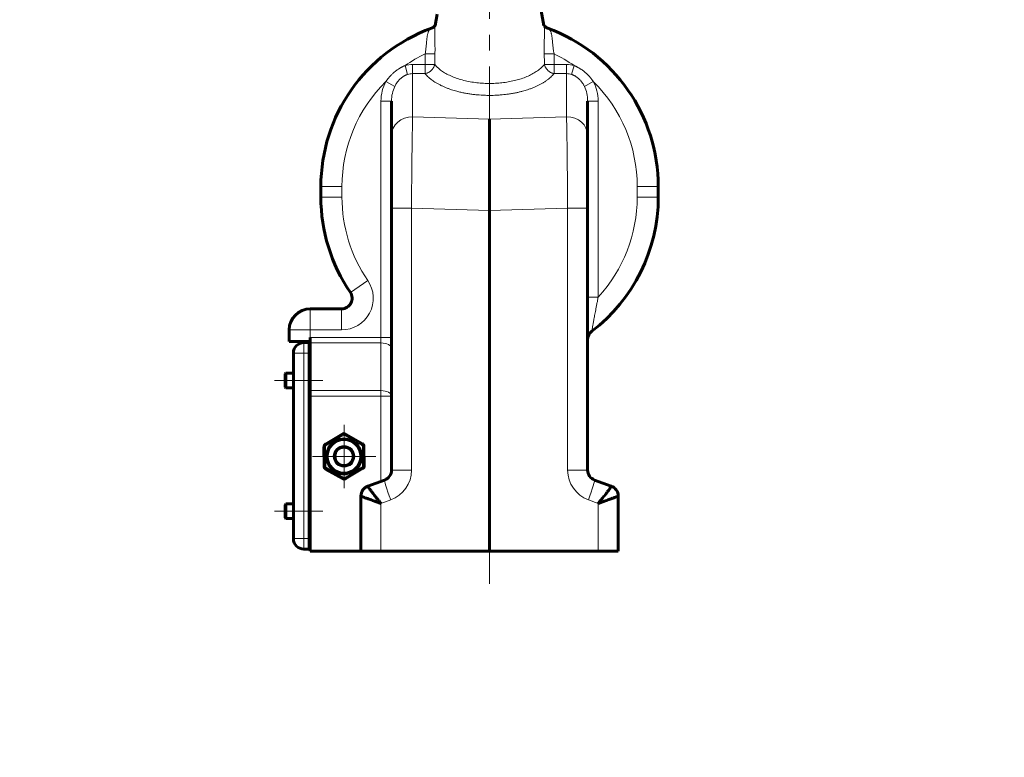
# Model space of a CAD drawing. Header units: millimetres. Extents: x 24 to 263, y -59 to 283.
# Tile 7 of 10: x 29 to 122, y 152 to 222. Entities that reach past the tile are written whole.
import ezdxf

# ---------------------------------------------------------------- set-up
doc = ezdxf.new("R2010")
doc.units = ezdxf.units.MM
for name, pattern in [('K5LT_AXLED', [19.5, 15, -1.5, 1.5, -1.5]), ('K5LT_BASIC', [0]), ('K5LT_THIN', [0])]:
    doc.linetypes.add(name, pattern=pattern)
doc.layers.add('Системный слой', color=7, linetype='Continuous')

# ---------------------------------------------------------------- blocks, each defined once
blk = doc.blocks.new('U6')
at = {"layer": 'Системный слой', "color": 30, "linetype": 'K5LT_AXLED', "lineweight": 18, "true_color": 0xff8000}
for q in [(59.567, 183.987), (56.567, 180.987), (62.567, 180.987), (59.567, 177.987)]:
    blk.add_line((59.567, 180.987), q, dxfattribs=at)

msp = doc.modelspace()

# ---------------------------------------------------------------- linework, layer by layer
at = {"layer": 'Системный слой', "color": 30, "linetype": 'K5LT_AXLED', "lineweight": 18, "true_color": 0xff8000}
for p, q in [((73.3673, 183.4873), (73.3673, 246.7853)), ((52.9558, 188.1873), (57.5668, 188.1873)), ((73.3673, 168.8825), (73.3673, 183.4873)), ((52.9558, 175.7873), (57.5668, 175.7873))]:
    msp.add_line(p, q, dxfattribs=at)
at = {"layer": 'Системный слой', "color": 5, "linetype": 'K5LT_BASIC', "lineweight": 60, "true_color": 0x0000ff}
for p, q in [((77.655, 226.6208), (78.526, 221.8665)), ((68.4026, 222.9257), (68.2085, 221.8665)), ((64.0673, 211.4652), (64.0673, 214.7005)), ((82.6673, 211.4652), (82.6673, 214.7005)), ((73.3673, 212.9764), (73.3673, 204.3003)), ((64.0673, 211.4652), (64.0673, 204.5244)), ((82.6673, 211.4652), (82.6673, 204.5244)), ((57.3673, 205.5873), (57.3673, 206.5873)), ((89.3673, 205.5873), (89.3673, 206.5873)), ((64.0673, 204.5244), (64.0673, 179.6875)), ((82.6673, 204.5244), (82.6673, 179.6875)), ((73.3673, 171.9873), (73.3673, 204.3003)), ((82.6673, 196.1052), (82.6673, 192.0629)), ((59.3373, 194.9873), (56.3673, 194.9873)), ((54.3673, 191.8873), (54.3673, 192.9873)), ((56.3673, 191.8873), (54.3673, 191.8873)), ((56.2673, 191.7873), (55.7673, 191.7873)), ((56.2673, 190.7873), (56.2673, 191.7873)), ((56.3673, 192.2643), (56.3673, 191.8873)), ((56.3673, 191.7498), (56.3673, 191.8873)), ((56.3673, 191.7498), (56.3673, 187.2248)), ((64.0673, 192.2643), (64.0673, 191.2353)), ((54.7673, 173.1873), (54.7673, 190.7873)), ((56.2673, 173.1873), (56.2673, 190.7873)), ((54.0473, 188.8873), (53.9673, 188.8073)), ((53.9673, 188.8073), (53.9673, 187.5673)), ((54.0473, 188.8873), (54.7673, 188.8873)), ((54.0473, 188.8873), (54.0473, 187.4873)), ((56.3673, 188.5873), (56.2673, 188.5873)), ((56.3673, 187.7873), (56.2673, 187.7873)), ((54.0473, 187.4873), (53.9673, 187.5673)), ((54.0473, 187.4873), (54.7673, 187.4873)), ((56.3673, 186.7103), (56.3673, 187.2248)), ((56.3673, 186.7103), (56.3673, 171.9873)), ((59.5467, 183.1772), (57.8057, 182.15)), ((61.3067, 182.183), (59.5467, 183.1772)), ((59.5467, 183.1772), (59.5482, 183.0086)), ((57.662, 181.8958), (57.6795, 180.043)), ((61.4725, 180.0788), (61.4551, 181.9315)), ((57.8279, 179.7916), (59.4411, 178.8803)), ((59.7331, 178.883), (61.3289, 179.8245)), ((63.4093, 178.7478), (61.8252, 178.1712)), ((84.9093, 178.1712), (83.3252, 178.7478)), ((83.3252, 178.7478), (84.9093, 178.1712)), ((54.0473, 176.4873), (53.9673, 176.4073)), ((54.0473, 176.4873), (54.7673, 176.4873)), ((54.0473, 176.4873), (54.0473, 175.0873)), ((61.1673, 177.2316), (61.1673, 171.9873)), ((85.5673, 177.2316), (85.5673, 171.9873)), ((53.9673, 176.4073), (53.9673, 175.1673)), ((56.3673, 176.1873), (56.2673, 176.1873)), ((54.0473, 175.0873), (53.9673, 175.1673)), ((54.0473, 175.0873), (54.7673, 175.0873)), ((56.3673, 175.3873), (56.2673, 175.3873)), ((56.2673, 172.1873), (56.2673, 173.1873)), ((56.2673, 172.1873), (55.7673, 172.1873)), ((56.3673, 171.9873), (61.1673, 171.9873)), ((63.0626, 171.9873), (61.1673, 171.9873)), ((63.0626, 171.9873), (73.3673, 171.9873)), ((83.6719, 171.9873), (73.3673, 171.9873)), ((85.5673, 171.9873), (83.6719, 171.9873))]:
    msp.add_line(p, q, dxfattribs=at)
at = {"layer": 'Системный слой', "color": 7, "linetype": 'K5LT_THIN', "lineweight": 18}
for p, q in [((67.2548, 219.1824), (68.1853, 219.173)), ((78.5493, 219.173), (79.4798, 219.1824)), ((65.3495, 218.064), (65.5888, 217.2231)), ((66.0673, 218.1646), (67.2577, 218.1646)), ((66.0673, 217.2986), (66.0673, 218.1646)), ((68.1663, 218.179), (67.2577, 218.1646)), ((67.2577, 217.2986), (67.2577, 218.1646)), ((79.4768, 218.1646), (78.5682, 218.179)), ((80.6673, 218.1646), (79.4768, 218.1646)), ((79.4768, 217.2986), (79.4768, 218.1646)), ((80.6673, 218.1646), (80.6673, 217.2986)), ((81.385, 218.064), (81.1458, 217.2231)), ((66.0673, 213.1973), (66.0673, 217.2986)), ((66.0673, 217.2986), (67.2577, 217.2986)), ((80.6673, 217.2986), (79.4768, 217.2986)), ((80.6673, 213.1973), (80.6673, 217.2986)), ((63.5297, 216.5483), (64.3756, 216.0864)), ((83.2048, 216.5483), (82.359, 216.0864)), ((63.0673, 192.2643), (63.0673, 214.7005)), ((63.0673, 214.7005), (64.0673, 214.7005)), ((82.6673, 214.7005), (83.6673, 214.7005)), ((83.6673, 196.1052), (83.6673, 214.7005)), ((73.3673, 212.9764), (66.0673, 213.1973)), ((73.3673, 212.9764), (80.6673, 213.1973)), ((57.3673, 206.5873), (59.3673, 206.5873)), ((59.3673, 205.5873), (59.3673, 206.5873)), ((87.3673, 205.5873), (87.3673, 206.5873)), ((89.3673, 206.5873), (87.3673, 206.5873)), ((57.3673, 205.5873), (59.3673, 205.5873)), ((87.3673, 205.5873), (89.3673, 205.5873)), ((64.0673, 204.5244), (65.9626, 204.5244)), ((73.3673, 204.3003), (65.9626, 204.5244)), ((65.9626, 204.5244), (65.9626, 179.6875)), ((73.3673, 204.3003), (80.7719, 204.5244)), ((80.7719, 204.5244), (80.7719, 179.6875)), ((82.6673, 204.5244), (80.7719, 204.5244)), ((61.8132, 197.6814), (60.1626, 196.552)), ((82.6673, 196.1052), (83.6673, 196.1052)), ((56.3673, 192.9873), (56.3673, 194.9873)), ((59.3373, 192.9873), (59.3373, 194.9873)), ((56.3673, 192.9873), (54.3673, 192.9873)), ((59.3373, 192.9873), (56.3673, 192.9873)), ((56.3673, 192.2643), (56.3673, 192.9873)), ((55.7673, 190.7873), (55.7673, 191.7873)), ((56.3673, 192.2643), (63.0673, 192.2643)), ((56.3673, 191.7498), (63.0673, 191.7498)), ((64.0673, 192.2643), (63.0673, 192.2643)), ((63.0673, 192.2643), (63.0673, 191.7498)), ((63.0673, 191.7498), (63.0673, 187.2248)), ((55.7673, 190.7873), (54.7673, 190.7873)), ((56.2673, 190.7873), (55.7673, 190.7873)), ((55.7673, 173.1873), (55.7673, 190.7873)), ((63.0673, 187.2248), (56.3673, 187.2248)), ((63.0673, 187.2248), (63.0673, 186.7103)), ((63.0673, 186.7103), (56.3673, 186.7103)), ((64.0673, 186.7103), (63.0673, 186.7103)), ((63.0673, 186.7103), (63.0673, 178.6233)), ((57.8057, 182.15), (57.8798, 182.0243)), ((58.6173, 182.4594), (57.8798, 182.0243)), ((58.6173, 182.4594), (58.6965, 182.3367)), ((59.5482, 183.0086), (58.7381, 182.5307)), ((58.7381, 182.5307), (58.8072, 182.4021)), ((60.3672, 182.546), (59.5482, 183.0086)), ((60.3672, 182.546), (60.3005, 182.4161)), ((60.4893, 182.477), (60.4125, 182.3529)), ((61.2349, 182.0559), (60.4893, 182.477)), ((61.3067, 182.183), (61.2349, 182.0559)), ((57.662, 181.8958), (57.808, 181.8972)), ((57.808, 181.8972), (57.8161, 181.0409)), ((61.4551, 181.9315), (61.3091, 181.9301)), ((61.3171, 181.0739), (61.3091, 181.9301)), ((57.8161, 181.0409), (57.962, 181.0365)), ((57.8174, 180.9007), (57.9632, 180.9079)), ((57.8174, 180.9007), (57.8255, 180.0444)), ((61.3171, 181.0739), (61.1713, 181.0667)), ((61.3184, 180.9336), (61.1725, 180.9381)), ((61.3265, 180.0774), (61.3184, 180.9336)), ((57.6795, 180.043), (57.8255, 180.0444)), ((57.8279, 179.7916), (57.8997, 179.9187)), ((57.8997, 179.9187), (58.6452, 179.4975)), ((58.6452, 179.4975), (58.7221, 179.6217)), ((58.7673, 179.4285), (58.834, 179.5584)), ((58.7673, 179.4285), (59.5129, 179.0074)), ((59.6589, 179.0088), (60.3964, 179.4439)), ((60.3964, 179.4439), (60.3273, 179.5725)), ((60.5172, 179.5152), (60.438, 179.6378)), ((60.5172, 179.5152), (61.2547, 179.9503)), ((61.3289, 179.8245), (61.2547, 179.9503)), ((61.4725, 180.0788), (61.3265, 180.0774)), ((65.9626, 179.6875), (64.0673, 179.6875)), ((82.6673, 179.6875), (80.7719, 179.6875)), ((59.4411, 178.8803), (59.5129, 179.0074)), ((59.7331, 178.883), (59.6589, 179.0088)), ((63.9887, 176.8684), (63.0626, 176.5313)), ((63.0626, 176.5313), (63.0626, 171.9873)), ((83.6719, 176.5313), (82.7459, 176.8684)), ((83.6719, 176.5313), (83.6719, 171.9873)), ((55.7673, 173.1873), (54.7673, 173.1873)), ((56.2673, 173.1873), (55.7673, 173.1873)), ((55.7673, 173.1873), (55.7673, 172.1873))]:
    msp.add_line(p, q, dxfattribs=at)
at = {"layer": 'Системный слой', "color": 5, "linetype": 'K5LT_BASIC', "lineweight": 60, "true_color": 0x0000ff}
for radius in [1.606, 1.6, 0.876]:
    msp.add_circle((59.5673, 180.9873), radius, dxfattribs=at)
at = {"layer": 'Системный слой', "color": 7, "linetype": 'K5LT_THIN', "lineweight": 18}
msp.add_circle((59.5673, 180.9873), 1.022, dxfattribs=at)
at = {"layer": 'Системный слой', "color": 5, "linetype": 'K5LT_BASIC', "lineweight": 60, "true_color": 0x0000ff}
for centre, radius, start, end in [((73.3673, 206.5873), 16, 110.158746, 180), ((73.3673, 206.5873), 16, 0, 69.841254), ((73.3673, 205.5873), 16, 180, 214.38187), ((73.3673, 205.5873), 16, 307.292362, 0), ((59.3373, 195.9873), 1, 270, 34.38187), ((56.3673, 192.9873), 2, 90, 180), ((83.6673, 192.0629), 1, 127.292362, 180), ((83.6673, 192.0629), 1, 127.292362, 180), ((55.7673, 190.7873), 1, 90, 180), ((57.954, 181.8985), 0.292, 120.539335, 180.539335), ((61.1631, 181.9288), 0.292, 0.539335, 60.539335), ((57.9715, 180.0458), 0.292, 180.539335, 240.539335), ((61.1805, 180.076), 0.292, 300.539335, 0.539335), ((63.0673, 179.6875), 1, 290, 0), ((83.6673, 179.6875), 1, 180, 250), ((83.6673, 179.6875), 1, 180, 250), ((59.5847, 179.1345), 0.292, 240.539335, 300.539335), ((62.1673, 177.2316), 1, 110, 180), ((84.5673, 177.2316), 1, 0, 70), ((84.5673, 177.2316), 1, 0, 70), ((55.7673, 173.1873), 1, 180, 270)]:
    msp.add_arc(centre, radius, start, end, dxfattribs=at)
at = {"layer": 'Системный слой', "color": 7, "linetype": 'K5LT_THIN', "lineweight": 18}
for centre, radius, start, end in [((73.3673, 206.5873), 14, 115.887528, 124.938466), ((73.3673, 206.5873), 14, 55.061534, 64.112472), ((73.3673, 206.5873), 14, 134.642713, 180), ((73.3673, 206.5873), 14, 0, 45.357287), ((73.3673, 205.5873), 14, 180, 214.38187), ((73.3673, 205.5873), 14, 317.367607, 0), ((59.3373, 195.9873), 3, 270, 34.38187), ((59.5673, 180.9873), 1.752, 122.83358, 178.245091), ((60.4573, 179.4787), 3.5028, 119.392059, 121.686612), ((59.5673, 180.9873), 1.752, 62.83358, 118.245091), ((58.7058, 179.4622), 3.5028, 59.392059, 61.686612), ((59.5673, 180.9873), 1.752, 2.83358, 58.245091), ((57.954, 181.8985), 0.146, 120.539335, 180.539335), ((61.1631, 181.9288), 0.146, 0.539335, 60.539335), ((61.3187, 181.0038), 3.5028, 179.392059, 181.686612), ((59.5673, 180.9873), 1.752, 182.83358, 238.245091), ((59.5673, 180.9873), 1.752, 302.83358, 358.245091), ((57.8158, 180.9708), 3.5028, 359.392059, 1.686612), ((57.9715, 180.0458), 0.146, 180.539335, 240.539335), ((60.4287, 182.5123), 3.5028, 239.392059, 241.686612), ((59.5673, 180.9873), 1.752, 242.83358, 298.245091), ((58.6773, 182.4958), 3.5028, 299.39206, 301.686611), ((61.1805, 180.076), 0.146, 300.539335, 0.539335), ((62.9626, 179.6875), 3, 290, 0), ((83.7719, 179.6875), 3, 180, 250), ((59.5847, 179.1345), 0.146, 240.539335, 300.539335)]:
    msp.add_arc(centre, radius, start, end, dxfattribs=at)
for centre, major_axis, ratio, start_param, end_param in [((66.0673, 214.7005), (0, 3.4641), 0.8660254, 0, 0.241593), ((80.6673, 214.7005), (0, 3.4641), 0.8660254, 6.0415923, 6.2831853), ((66.0673, 214.7005), (0, 2.5981), 0.7698004, 0, 0.241593), ((80.6673, 214.7005), (0, 2.5981), 0.7698004, 6.0415923, 6.2831853), ((66.0673, 214.7005), (0, 3.4641), 0.8660254, 1.0081699, 1.5707963), ((66.0673, 214.7005), (0, 2.5981), 0.7698004, 1.0081699, 1.5707963), ((80.6673, 214.7005), (0, 2.5981), 0.7698004, 4.712389, 5.2750154), ((80.6673, 214.7005), (0, 3.4641), 0.8660254, 4.712389, 5.2750154), ((66.0673, 211.4652), (-2, 0), 0.8660254, 4.712389, 6.2831853), ((66.0673, 204.537), (0.0605, 10.0027), 0.0104563, 0.5241374, 1.572126), ((80.6673, 204.537), (0.0605, -10.0027), 0.0104563, 1.5694666, 2.6174552), ((80.6673, 211.4652), (-2, 0), 0.8660254, 3.1415927, 4.712389), ((63.0673, 191.2353), (1, 0), 0.5144958, 0, 1.5707963), ((63.0673, 186.7103), (-1, 0), 0.5144958, 3.1415927, 4.712389), ((64.0933, 176.8684), (0.684, -1.8794), 0.0491876, 3.1415927, 4.6944881), ((82.6412, 176.8684), (0.684, 1.8794), 0.0491876, 4.7302899, 6.2831853)]:
    msp.add_ellipse(centre, major_axis=major_axis, ratio=ratio, start_param=start_param, end_param=end_param, dxfattribs=at)
for points, knots in [([(67.2548, 219.1824), (67.2701, 219.2617), (67.2957, 219.4106), (67.3256, 219.6215), (67.3485, 219.8145), (67.3676, 220.0027), (67.3845, 220.1876), (67.4002, 220.3659), (67.4155, 220.5267), (67.4316, 220.6734), (67.4497, 220.8095), (67.4715, 220.9398), (67.4974, 221.0607), (67.526, 221.1646), (67.5559, 221.2508), (67.5853, 221.3203), (67.6148, 221.3782), (67.6442, 221.4269), (67.6747, 221.4695), (67.7077, 221.508), (67.7448, 221.5436), (67.7836, 221.5728), (67.8206, 221.5938), (67.8432, 221.6034), (67.8533, 221.6071)], [0, 0, 0, 0, 1.7697049, 3.314082, 4.7086265, 6.1174906, 7.6120624, 9.0241975, 10.4060834, 11.6262696, 12.8542253, 14.1329139, 15.4178047, 16.6356465, 17.6706873, 18.6275202, 19.4702482, 20.2616065, 21.0328186, 21.8162127, 22.6487697, 23.5898058, 24.3795291, 25, 25, 25, 25]), ([(68.1853, 219.173), (68.1885, 219.2772), (68.1923, 219.4735), (68.1927, 219.7535), (68.1894, 220.0145), (68.1838, 220.2713), (68.1769, 220.5197), (68.1705, 220.7471), (68.1661, 220.9415), (68.1638, 221.1124), (68.1639, 221.2688), (68.1668, 221.4225), (68.1735, 221.5694), (68.1844, 221.7), (68.1966, 221.7968), (68.2052, 221.8483), (68.2085, 221.8665)], [0, 0, 0, 0, 1.7028312, 3.1923353, 4.5584005, 5.9837901, 7.4685039, 8.7981335, 10.0032427, 11.0465415, 12.0864083, 13.1653468, 14.3334201, 15.4642789, 16.4425486, 17, 17, 17, 17]), ([(78.5493, 219.173), (78.546, 219.2772), (78.5422, 219.4735), (78.5419, 219.7535), (78.5451, 220.0145), (78.5508, 220.2713), (78.5577, 220.5197), (78.564, 220.7471), (78.5684, 220.9415), (78.5707, 221.1124), (78.5707, 221.2688), (78.5678, 221.4225), (78.561, 221.5694), (78.5502, 221.7), (78.5379, 221.7968), (78.5293, 221.8483), (78.526, 221.8665)], [0, 0, 0, 0, 1.7028312, 3.1923353, 4.5584005, 5.9837901, 7.4685039, 8.7981335, 10.0032427, 11.0465415, 12.0864083, 13.1653468, 14.3334201, 15.4642789, 16.4425486, 17, 17, 17, 17]), ([(79.4798, 219.1824), (79.4645, 219.2617), (79.4388, 219.4106), (79.4089, 219.6215), (79.386, 219.8145), (79.3669, 220.0027), (79.3501, 220.1876), (79.3343, 220.3659), (79.3191, 220.5267), (79.3029, 220.6734), (79.2848, 220.8095), (79.263, 220.9398), (79.2371, 221.0607), (79.2085, 221.1646), (79.1787, 221.2508), (79.1493, 221.3203), (79.1198, 221.3782), (79.0903, 221.4269), (79.0599, 221.4695), (79.0269, 221.508), (78.9897, 221.5436), (78.9509, 221.5728), (78.9139, 221.5938), (78.8913, 221.6034), (78.8812, 221.6071)], [0, 0, 0, 0, 1.7697049, 3.314082, 4.7086265, 6.1174906, 7.6120624, 9.0241975, 10.4060834, 11.6262696, 12.8542253, 14.1329139, 15.4178047, 16.6356465, 17.6706873, 18.6275202, 19.4702481, 20.2616065, 21.0328186, 21.8162127, 22.6487697, 23.5898058, 24.3795291, 25, 25, 25, 25]), ([(67.2577, 218.1646), (67.2571, 218.2067), (67.2564, 218.2487), (67.2554, 218.3333), (67.2549, 218.3759), (67.2537, 218.5035), (67.2532, 218.5886), (67.2524, 218.8433), (67.2542, 219.0129), (67.2548, 219.1824)], [4.0938577, 4.0938577, 4.0938577, 4.0938577, 4.6012532, 4.6012532, 5.1144233, 5.1144233, 6.1409506, 6.1409506, 8.1858631, 8.1858631, 8.1858631, 8.1858631]), ([(79.4768, 218.1646), (79.4774, 218.2067), (79.4781, 218.2487), (79.4792, 218.3333), (79.4796, 218.3759), (79.4808, 218.5035), (79.4814, 218.5886), (79.4821, 218.8433), (79.4804, 219.0129), (79.4798, 219.1824)], [4.4701699, 4.4701699, 4.4701699, 4.4701699, 5.0242057, 5.0242057, 5.584547, 5.584547, 6.705434, 6.705434, 8.9383172, 8.9383172, 8.9383172, 8.9383172]), ([(63.5297, 216.5483), (63.5473, 216.574), (63.5805, 216.6224), (63.6285, 216.6894), (63.6709, 216.7463), (63.7096, 216.7968), (63.7514, 216.8498), (63.8016, 216.9116), (63.8611, 216.9818), (63.9258, 217.0549), (63.9962, 217.1308), (64.0753, 217.2121), (64.1655, 217.2998), (64.2741, 217.3987), (64.3977, 217.503), (64.5318, 217.6064), (64.6556, 217.6938), (64.7661, 217.7658), (64.8613, 217.8237), (64.9457, 217.8718), (65.0167, 217.91), (65.075, 217.9399), (65.1239, 217.9641), (65.1664, 217.9843), (65.2059, 218.0025), (65.2452, 218.0201), (65.2834, 218.0366), (65.3185, 218.0513), (65.3398, 218.06), (65.3495, 218.064)], [0, 0, 0, 0, 1.2072585, 2.2745689, 3.1772779, 3.9153854, 4.6960752, 5.7505698, 6.9515329, 8.1999767, 9.4586773, 10.8747343, 12.4768402, 14.1897496, 16.3775864, 18.5063435, 20.4819207, 21.9792737, 23.3774275, 24.588675, 25.5544453, 26.3465662, 27.0052176, 27.5606571, 28.0740898, 28.5930431, 29.1418678, 29.6108535, 30, 30, 30, 30]), ([(67.2577, 217.2986), (67.2995, 217.3071), (67.3778, 217.3279), (67.4872, 217.3703), (67.5857, 217.4194), (67.6789, 217.4767), (67.7675, 217.5427), (67.8498, 217.6163), (67.9241, 217.6956), (67.9904, 217.7803), (68.0507, 217.8737), (68.1015, 217.9729), (68.1413, 218.0767), (68.1594, 218.1451), (68.1663, 218.179)], [0, 0, 0, 0, 1.4790046, 2.7676677, 3.9371392, 5.1253015, 6.3644666, 7.5534678, 8.739428, 9.9396918, 11.1193858, 12.473601, 13.7455091, 15, 15, 15, 15]), ([(78.5682, 218.179), (78.4648, 218.047), (78.2359, 217.8079), (77.8237, 217.4946), (77.381, 217.2335), (76.9029, 217.0096), (76.3909, 216.8201), (75.8515, 216.6639), (75.2896, 216.5401), (74.6955, 216.4473), (74.0765, 216.3882), (73.4361, 216.365), (72.7881, 216.3801), (72.1464, 216.4339), (71.5225, 216.5252), (70.9205, 216.6535), (70.3435, 216.8192), (69.8037, 217.0207), (69.3172, 217.2524), (68.8962, 217.5061), (68.5662, 217.7578), (68.33, 217.9837), (68.213, 218.1195), (68.1663, 218.179)], [0, 0, 0, 0, 1.4959563, 2.7981936, 3.9690921, 5.1320024, 6.2869245, 7.3716324, 8.4727896, 9.5828641, 10.7185592, 11.8676312, 13.0432315, 14.2138833, 15.3721423, 16.5396845, 17.7259383, 18.9365719, 20.1370652, 21.3044747, 22.4365249, 23.3256552, 24, 24, 24, 24]), ([(78.5682, 218.179), (78.5764, 218.139), (78.597, 218.0641), (78.6396, 217.9591), (78.6895, 217.8645), (78.748, 217.7748), (78.8158, 217.6892), (78.8917, 217.6096), (78.9736, 217.5374), (79.0614, 217.4729), (79.1584, 217.4139), (79.2616, 217.3638), (79.3699, 217.3241), (79.4414, 217.3058), (79.4768, 217.2986)], [0, 0, 0, 0, 1.479004, 2.7676667, 3.9371385, 5.1253017, 6.3644683, 7.5534712, 8.7394333, 9.9396974, 11.1193913, 12.4736094, 13.745516, 15, 15, 15, 15]), ([(83.2048, 216.5483), (83.1873, 216.574), (83.154, 216.6224), (83.106, 216.6894), (83.0636, 216.7463), (83.0249, 216.7968), (82.9832, 216.8498), (82.9329, 216.9116), (82.8734, 216.9818), (82.8088, 217.0549), (82.7384, 217.1308), (82.6593, 217.2121), (82.569, 217.2998), (82.4605, 217.3987), (82.3369, 217.503), (82.2028, 217.6064), (82.079, 217.6938), (81.9685, 217.7658), (81.8733, 217.8237), (81.7888, 217.8718), (81.7179, 217.91), (81.6595, 217.9399), (81.6106, 217.9641), (81.5681, 217.9843), (81.5287, 218.0025), (81.4893, 218.0201), (81.4511, 218.0366), (81.4161, 218.0513), (81.3947, 218.06), (81.385, 218.064)], [0, 0, 0, 0, 1.2072585, 2.2745689, 3.1772779, 3.9153854, 4.6960752, 5.7505698, 6.9515329, 8.1999767, 9.4586773, 10.8747343, 12.4768402, 14.1897496, 16.3775864, 18.5063435, 20.4819207, 21.9792737, 23.3774275, 24.588675, 25.5544453, 26.3465662, 27.0052176, 27.5606571, 28.0740897, 28.5930431, 29.1418678, 29.6108534, 30, 30, 30, 30]), ([(64.3756, 216.0864), (64.3929, 216.122), (64.4271, 216.1891), (64.4794, 216.2819), (64.5274, 216.3603), (64.5728, 216.4294), (64.6188, 216.4949), (64.6698, 216.5625), (64.7278, 216.6339), (64.793, 216.7074), (64.8637, 216.7801), (64.9382, 216.8496), (65.0175, 216.9164), (65.1001, 216.9787), (65.1812, 217.0329), (65.2509, 217.0747), (65.3127, 217.1084), (65.3693, 217.1366), (65.4279, 217.1632), (65.4834, 217.186), (65.5372, 217.2061), (65.5712, 217.2175), (65.5888, 217.2231)], [0, 0, 0, 0, 1.5840329, 2.9838881, 4.1995655, 5.2378798, 6.2830089, 7.4056312, 8.6371818, 9.9776609, 11.3693347, 12.7343343, 14.1044336, 15.5848014, 16.9386588, 18.0826706, 18.8987234, 19.8092238, 20.6635184, 21.5296518, 22.241074, 23, 23, 23, 23]), ([(79.4768, 217.2986), (79.4739, 217.2947), (79.4705, 217.2909), (79.4227, 217.2326), (79.3751, 217.1786), (79.2754, 217.0734), (79.2234, 217.022), (79.1126, 216.9192), (79.0535, 216.8678), (78.9252, 216.7628), (78.8554, 216.7091), (78.7452, 216.6296), (78.7069, 216.6028), (78.6278, 216.5492), (78.587, 216.5225), (78.4745, 216.4509), (78.4012, 216.4067), (78.2867, 216.3412), (78.247, 216.3191), (78.1655, 216.2749), (78.1235, 216.2528), (78.037, 216.2084), (77.9922, 216.1862), (77.9027, 216.1428), (77.858, 216.1218), (77.7685, 216.0808), (77.7237, 216.0608), (77.6342, 216.0221), (77.5895, 216.0032), (77.4959, 215.9647), (77.4469, 215.9452), (77.349, 215.9073), (77.3, 215.8888), (77.1545, 215.8357), (77.0565, 215.8018), (76.8824, 215.7452), (76.8069, 215.7217), (76.6561, 215.6768), (76.5806, 215.6553), (76.4073, 215.6083), (76.3087, 215.5831), (76.1118, 215.536), (76.0132, 215.5138), (75.7889, 215.4667), (75.6623, 215.4424), (75.4093, 215.3982), (75.2826, 215.3782), (74.9613, 215.3328), (74.7644, 215.3098), (74.4338, 215.2791), (74.3, 215.2688), (73.9654, 215.2483), (73.7628, 215.2407), (73.3626, 215.2348), (73.1633, 215.2363), (72.6986, 215.2506), (72.4312, 215.267), (72.0355, 215.3037), (71.9032, 215.3181), (71.6433, 215.3506), (71.5151, 215.3688), (71.2591, 215.4092), (71.1309, 215.4316), (70.8809, 215.4797), (70.7586, 215.5054), (70.5143, 215.5612), (70.3919, 215.5914), (70.1848, 215.6466), (70.0988, 215.6708), (69.927, 215.7218), (69.841, 215.7486), (69.6603, 215.8079), (69.5659, 215.8407), (69.377, 215.91), (69.2826, 215.9467), (69.1466, 216.0026), (69.1033, 216.0208), (69.0168, 216.0582), (68.9736, 216.0774), (68.8871, 216.1169), (68.8438, 216.1371), (68.7573, 216.1788), (68.7141, 216.2002), (68.6272, 216.2444), (68.5835, 216.2673), (68.4987, 216.313), (68.4574, 216.3358), (68.3773, 216.3815), (68.3382, 216.4044), (68.2624, 216.4501), (68.2254, 216.4729), (68.1257, 216.5363), (68.0642, 216.5774), (67.947, 216.6595), (67.8912, 216.7005), (67.791, 216.7778), (67.7462, 216.8139), (67.6603, 216.8861), (67.6192, 216.9223), (67.5198, 217.0135), (67.4632, 217.0691), (67.3594, 217.1786), (67.3118, 217.2325), (67.264, 217.2909), (67.2607, 217.2947), (67.2577, 217.2986)], [1.1872322, 1.1872322, 1.1872322, 1.1872322, 1.2267124, 1.2267124, 1.7826487, 1.7826487, 2.3263716, 2.3263716, 2.8858556, 2.8858556, 3.4892512, 3.4892512, 3.8000816, 3.8000816, 4.11792, 4.11792, 4.6598085, 4.6598085, 4.9401152, 4.9401152, 5.2275672, 5.2275672, 5.5257875, 5.5257875, 5.8159495, 5.8159495, 6.0988872, 6.0988872, 6.3753043, 6.3753043, 6.6710274, 6.6710274, 6.9603651, 6.9603651, 7.5222141, 7.5222141, 7.9418158, 7.9418158, 8.351633, 8.351633, 8.8737128, 8.8737128, 9.3833873, 9.3833873, 10.0230747, 10.0230747, 10.6492266, 10.6492266, 11.6013282, 11.6013282, 12.2392662, 12.2392662, 13.1953146, 13.1953146, 14.132848, 14.132848, 15.3981034, 15.3981034, 16.0362289, 16.0362289, 16.6642827, 16.6642827, 17.3045231, 17.3045231, 17.9300762, 17.9300762, 18.5733169, 18.5733169, 19.0389421, 19.0389421, 19.5173084, 19.5173084, 20.0598446, 20.0598446, 20.6240657, 20.6240657, 20.8911325, 20.8911325, 21.1642714, 21.1642714, 21.4441153, 21.4441153, 21.7314033, 21.7314033, 22.0297663, 22.0297663, 22.3203899, 22.3203899, 22.6040546, 22.6040546, 22.8814498, 22.8814498, 23.3657901, 23.3657901, 23.8345357, 23.8345357, 24.2358254, 24.2358254, 24.6281753, 24.6281753, 25.2173513, 25.2173513, 25.7733228, 25.7733228, 25.8128025, 25.8128025, 25.8128025, 25.8128025]), ([(82.359, 216.0864), (82.3417, 216.122), (82.3074, 216.1891), (82.2551, 216.2819), (82.2071, 216.3603), (82.1617, 216.4294), (82.1157, 216.4949), (82.0647, 216.5625), (82.0067, 216.6339), (81.9415, 216.7074), (81.8709, 216.7801), (81.7964, 216.8496), (81.717, 216.9164), (81.6344, 216.9787), (81.5534, 217.0329), (81.4836, 217.0747), (81.4218, 217.1084), (81.3653, 217.1366), (81.3067, 217.1632), (81.2511, 217.186), (81.1973, 217.2061), (81.1633, 217.2175), (81.1458, 217.2231)], [0, 0, 0, 0, 1.5840329, 2.9838881, 4.1995655, 5.2378798, 6.2830089, 7.4056312, 8.6371818, 9.9776609, 11.3693347, 12.7343343, 14.1044336, 15.5848014, 16.9386588, 18.0826706, 18.8987234, 19.8092238, 20.6635184, 21.5296518, 22.241074, 23, 23, 23, 23]), ([(83.6673, 196.1052), (83.6402, 195.9676), (83.5896, 195.7084), (83.5201, 195.3509), (83.4592, 195.0342), (83.4051, 194.7508), (83.355, 194.4855), (83.3096, 194.2423), (83.2681, 194.0178), (83.2309, 193.8144), (83.1975, 193.6303), (83.168, 193.4657), (83.1422, 193.3207), (83.1134, 193.1578), (83.0913, 193.0308), (83.0754, 192.9397), (83.0671, 192.8914), (83.0624, 192.8641), (83.0614, 192.8584), (83.0614, 192.8584)], [0, 0, 0, 0, 1.8576398, 3.5090413, 4.8980236, 6.2610208, 7.5226701, 8.7449497, 9.8933209, 11.0010237, 12.0466538, 13.0546997, 14.0318954, 14.9598014, 16.7013582, 17.5244599, 18.4251845, 19.2503645, 20, 20, 20, 20])]:
    msp.add_open_spline(points, degree=3, knots=knots, dxfattribs=at)
at = {"layer": 'Системный слой', "color": 5, "linetype": 'K5LT_BASIC', "lineweight": 60, "true_color": 0x0000ff}
for points, knots in [([(67.8533, 221.6071), (67.8533, 221.6071), (67.8534, 221.6072), (67.8534, 221.6072), (67.8534, 221.6072), (67.8537, 221.6073), (67.8539, 221.6073), (67.8543, 221.6075), (67.8545, 221.6076), (67.8553, 221.6079), (67.8558, 221.6081), (67.8573, 221.6086), (67.8583, 221.609), (67.8613, 221.6101), (67.8632, 221.6109), (67.8692, 221.6131), (67.8731, 221.6147), (67.8848, 221.6194), (67.8925, 221.6227), (67.9154, 221.6329), (67.9303, 221.6401), (67.969, 221.6604), (67.9919, 221.6742), (68.035, 221.7031), (68.0552, 221.7185), (68.0929, 221.7502), (68.1102, 221.7666), (68.1402, 221.7979), (68.153, 221.8129), (68.1765, 221.8429), (68.1867, 221.8576), (68.2032, 221.884), (68.2094, 221.8956), (68.2147, 221.9063), (68.2157, 221.9083), (68.2165, 221.9101)], [0.0000645, 0.0000645, 0.0000645, 0.0000645, 0.0047959, 0.0047959, 0.0103016, 0.0103016, 0.0453716, 0.0453716, 0.091324, 0.091324, 0.1832287, 0.1832287, 0.367038, 0.367038, 0.7345923, 0.7345923, 1.4697007, 1.4697007, 2.9399176, 2.9399176, 5.8804159, 5.8804159, 10.8353457, 10.8353457, 15.8782385, 15.8782385, 21.1256376, 21.1256376, 26.2418993, 26.2418993, 32.0311303, 32.0311303, 38.2728941, 38.2728941, 39.9059042, 39.9059042, 39.9059042, 39.9059042]), ([(68.2105, 221.8767), (68.2105, 221.8767), (68.2105, 221.8766), (68.2098, 221.8733), (68.2092, 221.8699), (68.2085, 221.8665)], [13.4146217, 13.4146217, 13.4146217, 13.4146217, 13.452675, 13.452675, 15, 15, 15, 15]), ([(78.8812, 221.6071), (78.8812, 221.6071), (78.8812, 221.6072), (78.8811, 221.6072), (78.8811, 221.6072), (78.8809, 221.6073), (78.8807, 221.6073), (78.8802, 221.6075), (78.88, 221.6076), (78.8792, 221.6079), (78.8787, 221.6081), (78.8773, 221.6086), (78.8763, 221.609), (78.8733, 221.6101), (78.8713, 221.6109), (78.8654, 221.6131), (78.8615, 221.6147), (78.8497, 221.6194), (78.842, 221.6227), (78.8191, 221.6329), (78.8043, 221.6401), (78.7655, 221.6604), (78.7426, 221.6742), (78.6996, 221.7031), (78.6794, 221.7185), (78.6416, 221.7502), (78.6243, 221.7666), (78.5944, 221.7979), (78.5815, 221.8129), (78.558, 221.8429), (78.5479, 221.8576), (78.5313, 221.884), (78.5251, 221.8956), (78.5198, 221.9063), (78.5188, 221.9083), (78.518, 221.9101)], [0.0000645, 0.0000645, 0.0000645, 0.0000645, 0.0047959, 0.0047959, 0.0103016, 0.0103016, 0.0453716, 0.0453716, 0.091324, 0.091324, 0.1832287, 0.1832287, 0.367038, 0.367038, 0.7345923, 0.7345923, 1.4697007, 1.4697007, 2.9399176, 2.9399176, 5.8804159, 5.8804159, 10.8353457, 10.8353457, 15.8782385, 15.8782385, 21.1256376, 21.1256376, 26.2418993, 26.2418993, 32.0311303, 32.0311303, 38.2728941, 38.2728941, 39.9059042, 39.9059042, 39.9059042, 39.9059042]), ([(78.8812, 221.6071), (78.8812, 221.6071), (78.8812, 221.6072), (78.8811, 221.6072), (78.8811, 221.6072), (78.8809, 221.6073), (78.8807, 221.6073), (78.8802, 221.6075), (78.88, 221.6076), (78.8792, 221.6079), (78.8787, 221.6081), (78.8773, 221.6086), (78.8763, 221.609), (78.8733, 221.6101), (78.8713, 221.6109), (78.8654, 221.6131), (78.8615, 221.6147), (78.8497, 221.6194), (78.842, 221.6227), (78.8191, 221.6329), (78.8043, 221.6401), (78.7655, 221.6604), (78.7426, 221.6742), (78.6996, 221.7031), (78.6794, 221.7185), (78.6416, 221.7502), (78.6243, 221.7666), (78.5944, 221.7979), (78.5815, 221.8129), (78.558, 221.8429), (78.5479, 221.8576), (78.5313, 221.884), (78.5251, 221.8956), (78.5198, 221.9063), (78.5188, 221.9083), (78.518, 221.9101)], [0.0000645, 0.0000645, 0.0000645, 0.0000645, 0.0047959, 0.0047959, 0.0103016, 0.0103016, 0.0453716, 0.0453716, 0.091324, 0.091324, 0.1832287, 0.1832287, 0.367038, 0.367038, 0.7345923, 0.7345923, 1.4697007, 1.4697007, 2.9399176, 2.9399176, 5.8804159, 5.8804159, 10.8353457, 10.8353457, 15.8782385, 15.8782385, 21.1256376, 21.1256376, 26.2418993, 26.2418993, 32.0311303, 32.0311303, 38.2728941, 38.2728941, 39.9059042, 39.9059042, 39.9059042, 39.9059042]), ([(78.524, 221.8767), (78.5241, 221.8767), (78.5241, 221.8766), (78.5247, 221.8733), (78.5254, 221.8699), (78.526, 221.8665)], [13.4146217, 13.4146217, 13.4146217, 13.4146217, 13.452675, 13.452675, 15, 15, 15, 15]), ([(63.0626, 176.5313), (62.9908, 176.6192), (62.8576, 176.7833), (62.6768, 177.0089), (62.4728, 177.2662), (62.2997, 177.4887), (62.158, 177.6749), (62.0769, 177.7833), (62.0147, 177.8681), (61.9696, 177.9306), (61.9358, 177.9787), (61.9094, 178.017), (61.8873, 178.05), (61.8694, 178.0775), (61.8554, 178.0999), (61.8457, 178.1164), (61.8388, 178.1286), (61.8343, 178.1372), (61.8303, 178.1453), (61.8278, 178.1509), (61.8262, 178.1551), (61.8254, 178.1574), (61.8247, 178.1594), (61.8243, 178.1611), (61.8239, 178.1626), (61.8236, 178.164), (61.8235, 178.1654), (61.8234, 178.1669), (61.8235, 178.1685), (61.8239, 178.1699), (61.8245, 178.1708), (61.825, 178.1712), (61.8252, 178.1712)], [0, 0, 0, 0, 3.5546444, 6.6369426, 9.321288, 14.583622, 16.9122157, 19.0658077, 20.8283524, 22.3255118, 23.4912599, 24.5909821, 25.6291385, 26.6549534, 27.5654783, 28.3755881, 28.9707195, 29.50517, 29.9095724, 30.5602417, 30.7902999, 31.0054663, 31.2102166, 31.4105696, 31.5951411, 31.7683282, 31.9301308, 32.1170143, 32.3289787, 32.5801329, 32.8038066, 33, 33, 33, 33]), ([(83.6719, 176.5313), (83.7437, 176.6192), (83.8769, 176.7833), (84.0578, 177.0089), (84.2617, 177.2662), (84.4348, 177.4887), (84.5765, 177.6749), (84.6577, 177.7833), (84.7199, 177.8681), (84.7649, 177.9306), (84.7987, 177.9787), (84.8252, 178.017), (84.8473, 178.05), (84.8652, 178.0775), (84.8791, 178.0999), (84.8889, 178.1164), (84.8957, 178.1286), (84.9003, 178.1372), (84.9042, 178.1453), (84.9067, 178.1509), (84.9083, 178.1551), (84.9091, 178.1574), (84.9098, 178.1594), (84.9103, 178.1611), (84.9106, 178.1626), (84.9109, 178.164), (84.9111, 178.1654), (84.9111, 178.1669), (84.911, 178.1685), (84.9106, 178.1699), (84.91, 178.1708), (84.9095, 178.1712), (84.9093, 178.1712)], [0, 0, 0, 0, 3.5546444, 6.6369426, 9.321288, 14.583622, 16.9122157, 19.0658077, 20.8283524, 22.3255118, 23.4912599, 24.5909821, 25.6291385, 26.6549534, 27.5654783, 28.3755881, 28.9707195, 29.50517, 29.9095724, 30.5602417, 30.7902999, 31.0054663, 31.2102166, 31.4105696, 31.5951411, 31.7683282, 31.9301308, 32.1170143, 32.3289787, 32.5801329, 32.8038066, 33, 33, 33, 33]), ([(63.0626, 176.5313), (62.9571, 176.5684), (62.761, 176.6374), (62.4935, 176.7324), (62.2616, 176.8153), (62.0547, 176.8899), (61.8693, 176.9574), (61.7118, 177.0152), (61.5843, 177.0625), (61.4848, 177.0999), (61.408, 177.1292), (61.3503, 177.1515), (61.3041, 177.1697), (61.2667, 177.1846), (61.2359, 177.1974), (61.2141, 177.2066), (61.1996, 177.213), (61.1907, 177.2171), (61.1844, 177.2201), (61.1798, 177.2224), (61.1758, 177.2245), (61.1732, 177.226), (61.1715, 177.2271), (61.1702, 177.2279), (61.1691, 177.2286), (61.1683, 177.2294), (61.1679, 177.2299), (61.1675, 177.2305), (61.1673, 177.231), (61.1673, 177.2314), (61.1673, 177.2316)], [0, 0, 0, 0, 3.2914332, 6.1446643, 8.629347, 11.0973241, 13.5116989, 15.7386994, 17.7083337, 19.4574984, 20.9399799, 22.2410144, 23.3244522, 24.4504758, 25.5140688, 26.5149658, 27.1747717, 27.7175081, 28.1139667, 28.4926917, 28.8161023, 29.285719, 29.421616, 29.5678207, 29.8916461, 30.0594518, 30.248631, 30.4805036, 30.7379201, 31, 31, 31, 31]), ([(83.6719, 176.5313), (83.7774, 176.5684), (83.9735, 176.6374), (84.2411, 176.7324), (84.4729, 176.8153), (84.6798, 176.8899), (84.8653, 176.9574), (85.0227, 177.0152), (85.1502, 177.0625), (85.2497, 177.0999), (85.3265, 177.1292), (85.3843, 177.1515), (85.4304, 177.1697), (85.4678, 177.1846), (85.4987, 177.1974), (85.5204, 177.2066), (85.5349, 177.213), (85.5438, 177.2171), (85.5502, 177.2201), (85.5547, 177.2224), (85.5588, 177.2245), (85.5613, 177.226), (85.5631, 177.2271), (85.5644, 177.2279), (85.5655, 177.2286), (85.5662, 177.2294), (85.5667, 177.2299), (85.567, 177.2305), (85.5672, 177.231), (85.5673, 177.2314), (85.5673, 177.2316)], [0, 0, 0, 0, 3.2914332, 6.1446643, 8.629347, 11.0973241, 13.5116989, 15.7386994, 17.7083337, 19.4574984, 20.9399799, 22.2410144, 23.3244522, 24.4504758, 25.5140688, 26.5149658, 27.1747717, 27.7175081, 28.1139667, 28.4926917, 28.8161023, 29.285719, 29.421616, 29.5678207, 29.8916461, 30.0594518, 30.248631, 30.4805036, 30.7379202, 31, 31, 31, 31])]:
    msp.add_open_spline(points, degree=3, knots=knots, dxfattribs=at)
at = {"layer": 'Системный слой', "color": 7, "linetype": 'K5LT_THIN', "lineweight": 18}
for points in [[(68.1663, 218.179), (68.1671, 218.2895), (68.1696, 218.5104), (68.1759, 218.8418), (68.1818, 219.0626), (68.1853, 219.173)], [(78.5682, 218.179), (78.5674, 218.2895), (78.5649, 218.5104), (78.5586, 218.8418), (78.5527, 219.0626), (78.5493, 219.173)]]:
    msp.add_open_spline(points, degree=3, dxfattribs=at)

# ---------------------------------------------------------------- block references
at = {"layer": 'Системный слой'}
msp.add_blockref('U6', (0, 0), dxfattribs=at)

doc.saveas('drawing.dxf')
